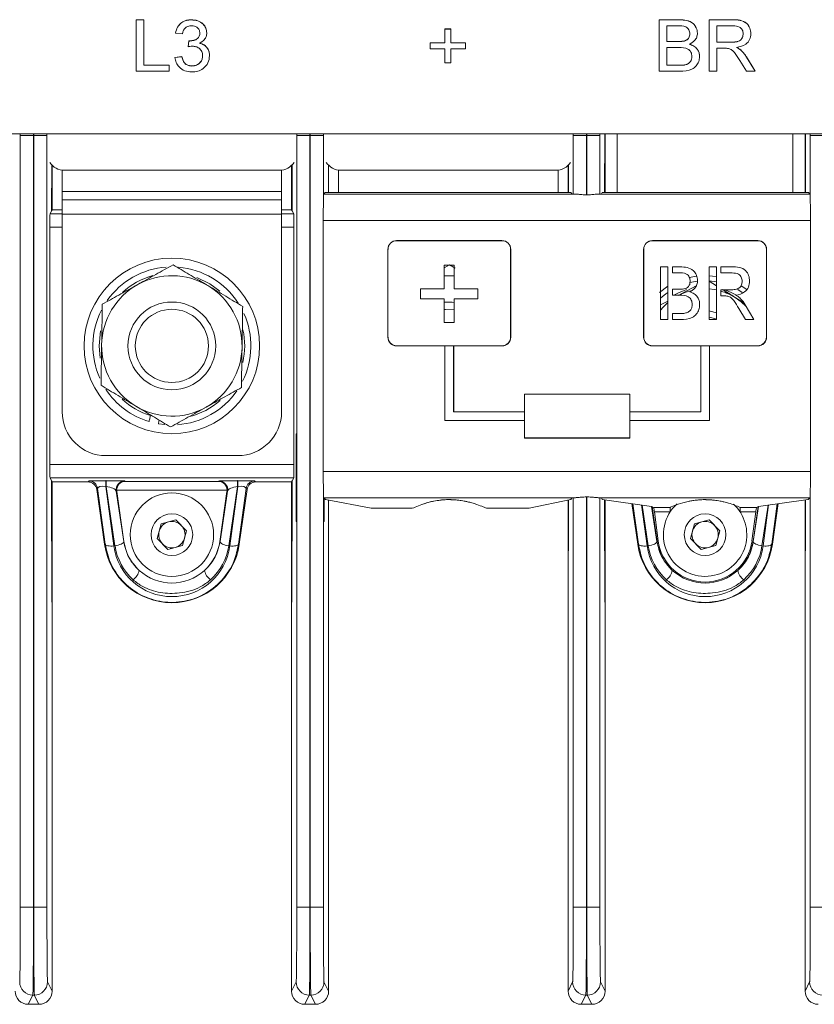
# Model space of a CAD drawing. Header units: millimetres. Extents: x 105 to 1419, y 95 to 961.
# Tile 4 of 43: x 192 to 282, y 277 to 390. Entities that reach past the tile are written whole.
import ezdxf

# ---------------------------------------------------------------- set-up
doc = ezdxf.new("R2010")
doc.units = ezdxf.units.MM
doc.header["$LTSCALE"] = 5

msp = doc.modelspace()

# ---------------------------------------------------------------- linework, layer by layer
at = {"color": 7, "linetype": 'Continuous', "lineweight": 15}
for p, q in [((205.17, 389.55), (206.04, 389.55)), ((205.17, 389.53), (205.17, 389.55)), ((205.17, 383.67), (205.17, 389.53)), ((205.17, 389.53), (206.04, 389.53)), ((206.04, 389.53), (206.04, 389.55)), ((206.04, 389.53), (206.04, 384.35)), ((211.47, 389.53), (211.47, 389.55)), ((264.78, 389.55), (267.09, 389.55)), ((264.78, 389.53), (264.78, 389.55)), ((264.78, 389.53), (267.09, 389.53)), ((264.78, 383.67), (264.78, 389.53)), ((267.09, 389.53), (267.09, 389.55)), ((270.47, 389.55), (273.15, 389.55)), ((270.47, 389.53), (270.47, 389.55)), ((270.47, 383.67), (270.47, 389.53)), ((270.47, 389.53), (273.15, 389.53)), ((273.15, 389.53), (273.15, 389.55)), ((240.34, 388.5), (241.05, 388.5)), ((240.34, 388.48), (240.34, 388.5)), ((240.34, 388.48), (241.05, 388.48)), ((240.34, 386.9), (240.34, 388.48)), ((241.05, 388.48), (241.05, 388.5)), ((241.05, 388.48), (241.05, 386.9)), ((266.83, 388.86), (265.65, 388.86)), ((265.65, 388.86), (265.65, 387.05)), ((273.18, 388.86), (271.34, 388.86)), ((271.34, 388.86), (271.34, 386.98)), ((209.67, 388.03), (209.67, 388.05)), ((210.46, 387.95), (209.67, 388.03)), ((211.09, 386.47), (211.17, 387.14)), ((211.09, 386.45), (211.17, 387.13)), ((211.17, 387.13), (211.17, 387.14)), ((211.28, 387.12), (211.28, 387.14)), ((213.23, 388.04), (213.23, 388.06)), ((265.65, 387.07), (266.92, 387.07)), ((265.65, 387.05), (266.92, 387.05)), ((266.92, 387.05), (266.92, 387.07)), ((267.66, 387.12), (267.66, 387.14)), ((269.13, 388.01), (269.13, 388.03)), ((271.34, 386.99), (272.99, 386.99)), ((271.34, 386.98), (272.99, 386.98)), ((272.99, 386.98), (272.99, 386.99)), ((275.21, 387.95), (275.21, 387.97)), ((211.09, 386.45), (211.09, 386.47)), ((238.68, 386.92), (240.34, 386.92)), ((238.68, 386.9), (238.68, 386.92)), ((238.68, 386.23), (238.68, 386.9)), ((238.68, 386.9), (240.34, 386.9)), ((240.34, 386.23), (238.68, 386.23)), ((240.34, 384.65), (240.34, 386.23)), ((241.05, 386.92), (242.71, 386.92)), ((241.05, 386.9), (242.71, 386.9)), ((242.71, 386.23), (241.05, 386.23)), ((241.05, 386.23), (241.05, 384.65)), ((242.71, 386.9), (242.71, 386.92)), ((242.71, 386.9), (242.71, 386.23)), ((267.01, 386.38), (265.65, 386.38)), ((265.65, 386.38), (265.65, 384.35)), ((272.23, 386.3), (271.34, 386.3)), ((271.34, 386.3), (271.34, 383.67)), ((274.06, 386.09), (274.06, 386.1)), ((209.59, 385.26), (210.38, 385.34)), ((209.59, 385.25), (210.38, 385.32)), ((209.59, 385.25), (209.59, 385.26)), ((210.38, 385.32), (210.38, 385.34)), ((213.54, 385.43), (213.54, 385.45)), ((269.37, 385.35), (269.37, 385.37)), ((274.72, 383.67), (273.95, 384.91)), ((274.71, 385.3), (275.72, 383.69)), ((274.71, 385.29), (274.71, 385.3)), ((274.71, 385.29), (275.72, 383.67)), ((208.96, 383.67), (205.17, 383.67)), ((206.04, 384.36), (208.96, 384.36)), ((206.04, 384.35), (208.96, 384.35)), ((208.96, 384.35), (208.96, 384.36)), ((208.96, 384.35), (208.96, 383.67)), ((211.54, 384.27), (211.54, 384.29)), ((241.05, 384.65), (240.34, 384.65)), ((267.1, 383.67), (264.78, 383.67)), ((265.65, 384.36), (267.11, 384.36)), ((265.65, 384.35), (267.11, 384.35)), ((267.11, 384.35), (267.11, 384.36)), ((267.64, 384.38), (267.64, 384.39)), ((271.34, 383.67), (270.47, 383.67)), ((275.72, 383.67), (274.72, 383.67)), ((275.72, 383.67), (275.72, 383.69)), ((415, 376.55), (125, 376.55)), ((191.98, 288.44), (191.98, 376.34)), ((193.48, 376.34), (191.98, 376.34)), ((193.48, 376.34), (193.48, 288.44)), ((193.51, 376.34), (193.48, 376.34)), ((195.01, 376.34), (193.51, 376.34)), ((193.51, 288.44), (193.51, 376.34)), ((195.01, 376.34), (195.01, 288.44)), ((224.98, 376.34), (223.48, 376.34)), ((223.48, 288.44), (223.48, 376.34)), ((225.01, 376.34), (224.98, 376.34)), ((224.98, 376.34), (224.98, 288.44)), ((225.01, 288.44), (225.01, 376.34)), ((226.51, 376.34), (225.01, 376.34)), ((256.48, 376.34), (254.98, 376.34)), ((256.51, 376.34), (256.48, 376.34)), ((258.01, 376.34), (256.51, 376.34)), ((258.61, 369.85), (258.61, 376.55)), ((260, 369.85), (260, 376.55)), ((280, 376.55), (280, 369.85)), ((281.39, 369.85), (281.39, 376.55)), ((283.48, 376.34), (281.98, 376.34)), ((195.61, 367.9), (195.61, 372.96)), ((196.75, 369.96), (196.75, 372.41)), ((197, 372.4), (221.5, 372.4)), ((221.75, 372.41), (221.75, 369.96)), ((222.89, 367.9), (222.89, 372.96)), ((227.11, 369.85), (227.11, 372.96)), ((228.25, 372.41), (228.25, 369.85)), ((228.5, 372.4), (253, 372.4)), ((253.25, 369.85), (253.25, 372.41)), ((254.39, 369.85), (254.39, 372.96)), ((196.75, 369.96), (221.75, 369.96)), ((196.75, 369.96), (196.75, 369.03)), ((196.75, 369.03), (221.75, 369.03)), ((196.75, 367.39), (196.75, 369.03)), ((221.75, 369.96), (221.75, 369.03)), ((221.75, 369.03), (221.75, 367.39)), ((226.55, 369.68), (226.72, 369.85)), ((226.55, 369.68), (255.16, 369.68)), ((226.72, 369.85), (226.72, 369.85)), ((254.72, 369.85), (226.72, 369.85)), ((254.8, 369.7), (254.72, 369.85)), ((257.83, 369.68), (281.95, 369.68)), ((258.27, 369.85), (258.2, 369.7)), ((281.78, 369.85), (258.27, 369.85)), ((281.78, 369.85), (281.78, 369.85)), ((281.95, 369.68), (281.78, 369.85)), ((195.61, 367.9), (195.54, 367.76)), ((196.75, 367.9), (195.61, 367.9)), ((222.89, 367.9), (221.75, 367.9)), ((222.89, 367.9), (222.96, 367.76)), ((195.54, 367.76), (195.37, 367.42)), ((196.75, 367.39), (221.75, 367.39)), ((196.75, 344.89), (196.75, 367.39)), ((221.75, 367.39), (221.75, 344.89)), ((222.96, 367.76), (223.13, 367.42)), ((195.36, 365.92), (195.36, 338.87)), ((223.14, 365.92), (223.14, 338.87)), ((226.5, 338.1), (226.5, 366.69)), ((282, 366.69), (226.5, 366.69)), ((282, 338.1), (282, 366.69)), ((233.87, 363.39), (233.86, 363.39)), ((233.86, 363.39), (233.86, 353.39)), ((233.87, 363.39), (233.87, 353.39)), ((234.86, 364.37), (234.86, 364.39)), ((246.86, 364.39), (234.86, 364.39)), ((246.86, 364.37), (234.86, 364.37)), ((246.86, 364.37), (246.86, 364.39)), ((247.84, 353.39), (247.84, 363.39)), ((247.84, 363.39), (247.86, 363.39)), ((247.86, 353.39), (247.86, 363.39)), ((263.02, 363.39), (263, 363.39)), ((263, 363.39), (263, 353.39)), ((263.02, 363.39), (263.02, 353.39)), ((264, 364.37), (264, 364.39)), ((276, 364.39), (264, 364.39)), ((276, 364.37), (264, 364.37)), ((276, 364.37), (276, 364.39)), ((276.98, 353.39), (276.98, 363.39)), ((276.98, 363.39), (277, 363.39)), ((277, 353.39), (277, 363.39)), ((240.89, 361.63), (240.28, 361.29)), ((240.28, 358.91), (240.28, 361.6)), ((240.28, 361.6), (241.43, 361.6)), ((241.51, 361.26), (240.89, 361.63)), ((241.43, 361.6), (241.43, 358.91)), ((264.92, 361.39), (265.77, 361.39)), ((264.92, 355.39), (264.92, 361.39)), ((265.77, 361.39), (265.77, 355.39)), ((266.27, 361.39), (267.17, 361.39)), ((266.27, 360.7), (266.27, 361.39)), ((270.46, 361.39), (271.31, 361.39)), ((270.46, 355.39), (270.46, 361.39)), ((271.31, 361.39), (271.31, 355.39)), ((271.81, 361.39), (273.06, 361.39)), ((271.81, 360.7), (271.81, 361.39)), ((266.91, 360.7), (266.27, 360.7)), ((268.97, 360.33), (268.21, 360.19)), ((273.09, 360.7), (271.81, 360.7)), ((237.59, 358.91), (240.28, 358.91)), ((237.59, 357.75), (237.59, 358.91)), ((241.43, 358.91), (244.12, 358.91)), ((244.12, 358.91), (244.12, 357.75)), ((265.77, 359.18), (264.82, 358.49)), ((268.97, 359.22), (266.93, 358.12)), ((271.31, 359.23), (270.46, 359.76)), ((271.31, 359.7), (270.47, 359.8)), ((266.27, 358.85), (267, 358.85)), ((266.27, 358.16), (266.27, 358.85)), ((267.09, 358.16), (266.27, 358.16)), ((271.81, 358.78), (272.91, 358.78)), ((271.81, 358.08), (271.81, 358.78)), ((272.17, 358.08), (271.81, 358.08)), ((274.42, 357.3), (273.43, 357.91)), ((274.23, 358.49), (273.72, 358.82)), ((240.28, 357.75), (237.59, 357.75)), ((240.28, 355.06), (240.28, 357.75)), ((244.12, 357.75), (241.43, 357.75)), ((241.43, 357.75), (241.43, 355.06)), ((265.77, 357.5), (264.92, 357.05)), ((274.6, 355.39), (273.85, 356.66)), ((274.58, 357.05), (275.57, 355.39)), ((266.27, 356.08), (267.19, 356.08)), ((266.27, 355.39), (266.27, 356.08)), ((241.43, 355.06), (240.28, 355.06)), ((265.77, 355.39), (264.92, 355.39)), ((267.17, 355.39), (266.27, 355.39)), ((271.31, 355.39), (270.46, 355.39)), ((275.57, 355.39), (274.6, 355.39)), ((233.87, 353.39), (233.86, 353.39)), ((247.84, 353.39), (247.86, 353.39)), ((263.02, 353.39), (263, 353.39)), ((276.98, 353.39), (277, 353.39)), ((234.86, 352.41), (246.86, 352.41)), ((234.86, 352.41), (234.86, 352.39)), ((234.86, 352.39), (240.36, 352.39)), ((240.36, 352.39), (241.36, 352.39)), ((240.36, 352.39), (240.36, 343.89)), ((240.36, 352.39), (240.36, 343.9)), ((241.35, 344.89), (241.35, 352.39)), ((241.36, 352.39), (246.86, 352.39)), ((241.36, 344.89), (241.36, 352.39)), ((246.86, 352.41), (246.86, 352.39)), ((264, 352.41), (276, 352.41)), ((264, 352.41), (264, 352.39)), ((264, 352.39), (269.5, 352.39)), ((270.5, 352.39), (269.5, 352.39)), ((269.5, 352.39), (269.5, 352.39)), ((269.5, 352.39), (269.5, 344.89)), ((269.5, 352.39), (269.5, 344.89)), ((270.49, 352.39), (269.5, 352.39)), ((270.49, 343.9), (270.49, 352.39)), ((270.49, 352.39), (270.5, 352.39)), ((270.5, 352.39), (276, 352.39)), ((270.5, 343.89), (270.5, 352.39)), ((276, 352.41), (276, 352.39)), ((261.42, 346.89), (249.43, 346.89)), ((249.43, 346.89), (249.43, 341.9)), ((249.43, 346.89), (249.43, 346.89)), ((261.43, 346.89), (249.43, 346.89)), ((249.43, 346.89), (249.43, 344.89)), ((261.42, 341.9), (261.42, 346.89)), ((261.42, 346.89), (261.43, 346.89)), ((261.43, 344.89), (261.43, 346.89)), ((241.35, 344.89), (241.36, 344.89)), ((249.42, 344.89), (241.35, 344.89)), ((249.43, 344.89), (241.36, 344.89)), ((249.42, 343.9), (249.42, 344.89)), ((249.43, 344.89), (249.42, 344.89)), ((261.43, 344.89), (261.43, 343.9)), ((261.43, 344.89), (261.43, 344.89)), ((269.5, 344.89), (261.43, 344.89)), ((269.5, 344.89), (261.43, 344.89)), ((269.5, 344.89), (269.5, 344.89)), ((207.72, 343.52), (208.46, 343.43)), ((240.36, 343.9), (240.36, 343.89)), ((240.36, 343.9), (249.42, 343.9)), ((240.36, 343.89), (249.43, 343.89)), ((249.42, 343.9), (249.43, 343.89)), ((249.43, 343.89), (249.43, 341.89)), ((261.43, 343.89), (261.43, 343.9)), ((261.43, 343.9), (270.49, 343.9)), ((261.43, 341.89), (261.43, 343.89)), ((261.43, 343.89), (270.5, 343.89)), ((270.49, 343.9), (270.5, 343.89)), ((223.4, 342.39), (223.4, 332.39)), ((223.45, 342.39), (223.4, 342.39)), ((223.45, 332.39), (223.45, 342.39)), ((249.43, 341.9), (261.42, 341.9)), ((249.43, 341.9), (249.43, 341.89)), ((249.43, 341.89), (261.43, 341.89)), ((261.42, 341.9), (261.43, 341.89)), ((216.75, 339.89), (201.75, 339.89)), ((195.36, 338.87), (223.14, 338.87)), ((226.5, 338.1), (282, 338.1)), ((195.37, 337.37), (195.54, 337.03)), ((223.13, 337.37), (195.37, 337.37)), ((195.58, 323.19), (195.54, 337.03)), ((195.54, 337.03), (195.61, 336.89)), ((195.61, 278.89), (195.61, 336.89)), ((199.7, 336.89), (195.61, 336.89)), ((199.7, 336.89), (199.8, 337)), ((201.72, 337.04), (201.76, 337.04)), ((201.72, 337.04), (201.72, 336.38)), ((201.76, 337.04), (201.76, 336.38)), ((203.89, 337), (203.94, 336.96)), ((203.94, 336.96), (214.56, 336.96)), ((214.56, 336.96), (214.61, 337)), ((216.73, 337.04), (216.78, 337.04)), ((216.73, 336.38), (216.73, 337.04)), ((216.78, 336.38), (216.78, 337.04)), ((218.7, 337), (218.8, 336.89)), ((222.89, 336.89), (218.8, 336.89)), ((222.96, 337.03), (222.89, 336.89)), ((222.89, 278.89), (222.89, 336.89)), ((222.91, 323.19), (222.96, 337.03)), ((223.13, 337.37), (222.96, 337.03)), ((200.79, 336.14), (200.69, 336.03)), ((201.58, 329.79), (200.69, 336.03)), ((201.65, 329.81), (200.79, 336.14)), ((201.76, 336.38), (201.72, 336.38)), ((201.72, 336.38), (202.64, 329.61)), ((202.77, 329.62), (201.76, 336.38)), ((202.9, 335.86), (203.76, 330.1)), ((202.97, 335.8), (202.9, 335.86)), ((215.54, 335.96), (202.96, 335.96)), ((202.97, 335.8), (203.78, 330.11)), ((214.72, 330.11), (215.53, 335.8)), ((214.74, 330.1), (215.6, 335.86)), ((215.6, 335.86), (215.53, 335.8)), ((216.73, 336.38), (215.73, 329.62)), ((215.85, 329.61), (216.78, 336.38)), ((216.78, 336.38), (216.73, 336.38)), ((217.71, 336.14), (216.84, 329.81)), ((217.81, 336.03), (216.92, 329.79)), ((217.81, 336.03), (217.71, 336.14)), ((255.16, 335.1), (226.55, 335.1)), ((226.75, 334.9), (226.55, 335.1)), ((226.55, 332.39), (226.55, 335.1)), ((226.59, 335.06), (226.59, 332.39)), ((231.97, 333.89), (226.75, 334.9)), ((227.11, 278.89), (227.11, 334.83)), ((254.7, 334.9), (249.97, 333.89)), ((254.39, 278.89), (254.39, 334.83)), ((254.7, 334.9), (254.8, 335.08)), ((281.95, 335.1), (257.83, 335.1)), ((258.2, 335.08), (258.29, 334.9)), ((263.9, 334.11), (258.29, 334.9)), ((258.61, 278.89), (258.61, 334.85)), ((262.33, 329.79), (261.67, 334.43)), ((262.4, 329.81), (261.78, 334.41)), ((281.75, 334.9), (276.1, 334.11)), ((278.22, 334.41), (277.59, 329.81)), ((278.33, 334.42), (277.67, 329.79)), ((281.39, 278.89), (281.39, 334.85)), ((281.75, 334.9), (281.95, 335.1)), ((231.97, 333.89), (236.63, 333.89)), ((245.08, 333.89), (249.97, 333.89)), ((264.14, 333.99), (263.9, 334.11)), ((263.91, 334.11), (264.51, 330.1)), ((263.96, 334.08), (264.53, 330.11)), ((264.14, 333.99), (266.01, 333.99)), ((266.01, 333.49), (264.22, 333.49)), ((264.22, 333.49), (264.66, 330.18)), ((266.01, 333.99), (266.01, 333.49)), ((273.99, 333.99), (275.85, 333.99)), ((273.99, 333.99), (273.99, 333.49)), ((275.78, 333.49), (273.99, 333.49)), ((275.34, 330.18), (275.78, 333.49)), ((275.47, 330.11), (276.03, 334.08)), ((275.49, 330.1), (276.09, 334.11)), ((276.1, 334.11), (275.85, 333.99)), ((207.57, 330.44), (208.03, 332.11)), ((208.03, 332.11), (209.7, 332.56)), ((209.7, 332.56), (210.92, 331.33)), ((223.4, 332.39), (223.45, 332.39)), ((226.59, 332.39), (226.55, 332.39)), ((268.32, 330.44), (268.78, 332.11)), ((268.78, 332.11), (270.45, 332.56)), ((270.45, 332.56), (271.67, 331.33)), ((210.92, 331.33), (210.47, 329.66)), ((271.67, 331.33), (271.22, 329.66)), ((201.65, 329.81), (201.58, 329.79)), ((203.78, 330.11), (203.76, 330.1)), ((208.8, 329.21), (207.57, 330.44)), ((214.72, 330.11), (214.74, 330.1)), ((216.84, 329.81), (216.92, 329.79)), ((262.4, 329.81), (262.33, 329.79)), ((264.53, 330.11), (264.51, 330.1)), ((269.55, 329.21), (268.32, 330.44)), ((275.47, 330.11), (275.49, 330.1)), ((277.59, 329.81), (277.67, 329.79)), ((210.47, 329.66), (208.8, 329.21)), ((271.22, 329.66), (269.55, 329.21)), ((193.48, 288.44), (191.98, 288.44)), ((193.48, 288.44), (193.51, 288.44)), ((195.01, 288.44), (193.51, 288.44)), ((224.98, 288.44), (223.48, 288.44)), ((224.98, 288.44), (225.01, 288.44)), ((226.51, 288.44), (225.01, 288.44)), ((256.48, 288.44), (254.98, 288.44)), ((256.48, 288.44), (256.51, 288.44)), ((258.01, 288.44), (256.51, 288.44)), ((283.48, 288.44), (281.98, 288.44)), ((195.08, 279.94), (195.61, 278.89)), ((222.89, 278.89), (223.41, 279.94)), ((226.58, 279.94), (227.11, 278.89)), ((254.39, 278.89), (254.91, 279.94)), ((258.08, 279.94), (258.61, 278.89)), ((281.39, 278.89), (281.91, 279.94)), ((193.41, 278.44), (192.89, 277.39)), ((193.58, 278.44), (193.41, 278.44)), ((194.11, 277.39), (193.58, 278.44)), ((224.91, 278.44), (224.39, 277.39)), ((225.08, 278.44), (224.91, 278.44)), ((225.61, 277.39), (225.08, 278.44)), ((256.41, 278.44), (255.89, 277.39)), ((256.58, 278.44), (256.41, 278.44)), ((257.11, 277.39), (256.58, 278.44)), ((194.11, 277.39), (192.89, 277.39)), ((225.61, 277.39), (224.39, 277.39)), ((257.11, 277.39), (255.89, 277.39))]:
    msp.add_line(p, q, dxfattribs=at)
at = {"color": 106, "linetype": 'Continuous', "lineweight": 15}
for p, q in [((226.51, 376.34), (226.51, 368.66)), ((254.98, 369.69), (254.98, 376.34)), ((256.48, 376.34), (256.48, 369.61)), ((256.51, 369.61), (256.51, 376.34)), ((258.01, 376.34), (258.01, 369.69)), ((258.57, 376.55), (258.55, 369.85)), ((281.45, 369.85), (281.43, 376.55)), ((281.98, 368.66), (281.98, 376.34)), ((195.56, 373.01), (195.54, 367.76)), ((222.94, 373.01), (222.96, 367.76)), ((254.44, 373.01), (254.45, 369.85)), ((195.37, 367.42), (196.75, 367.42)), ((221.75, 367.42), (223.13, 367.42)), ((196.75, 365.92), (195.36, 365.92)), ((223.14, 365.92), (221.75, 365.92)), ((226.51, 336.12), (226.51, 288.44)), ((281.98, 288.44), (281.98, 336.12)), ((254.41, 323.19), (254.45, 334.84)), ((254.98, 288.44), (254.98, 335.09)), ((256.48, 335.18), (256.48, 288.44)), ((256.51, 288.44), (256.51, 335.18)), ((258.01, 335.09), (258.01, 288.44)), ((258.58, 323.19), (258.55, 334.86)), ((262.76, 334.27), (263.39, 329.61)), ((263.52, 329.62), (262.83, 334.26)), ((277.17, 334.26), (276.48, 329.62)), ((276.6, 329.61), (277.24, 334.27)), ((281.45, 334.86), (281.41, 323.19))]:
    msp.add_line(p, q, dxfattribs=at)
at = {"color": 106, "linetype": 'Continuous', "lineweight": 15, "flags": 128}
for points in [[(214.73, 358.62), (213.59, 359.47), (212.1, 360.19)], [(267.87, 358.83), (266.89, 358.41), (266.45, 358.16)], [(273.51, 358.19), (273.05, 358.44), (272.28, 358.77)], [(201.13, 354.11), (200.95, 352.39), (201.07, 350.99)]]:
    msp.add_lwpolyline(points, dxfattribs=at)
at = {"color": 7, "linetype": 'Continuous', "lineweight": 15, "flags": 128}
for points in [[(240.28, 360.38), (240.87, 360.39), (241.43, 360.36)], [(271.31, 360.28), (270.86, 360.35), (270.46, 360.38)], [(269.1, 359.76), (268.47, 359.66), (268.24, 359.61)], [(274.76, 358.82), (274.12, 359.25), (274.08, 359.27)], [(265.76, 358.49), (265.52, 358.32), (264.92, 357.81)], [(266.93, 358.12), (267.71, 358.47), (268.48, 358.71)], [(270.46, 358.88), (271.05, 358.81), (271.31, 358.76)], [(273.43, 357.91), (274.12, 357.42), (274.65, 356.93)], [(240.28, 357.37), (241.17, 357.37), (241.43, 357.35)], [(240.28, 356.54), (240.44, 356.55), (241.43, 356.51)], [(270.46, 356.37), (270.59, 356.35), (271.31, 356.17)], [(270.46, 355.67), (270.64, 355.64), (271.31, 355.43)], [(202.64, 329.61), (202.46, 329.59), (202.28, 329.59), (202.11, 329.6), (201.96, 329.62), (201.84, 329.65), (201.74, 329.69), (201.68, 329.75), (201.65, 329.81)], [(202.77, 329.62), (202.96, 329.66), (203.15, 329.7), (203.33, 329.76), (203.48, 329.82), (203.6, 329.89), (203.69, 329.96), (203.74, 330.04), (203.76, 330.1)], [(214.74, 330.1), (214.75, 330.04), (214.81, 329.96), (214.9, 329.89), (215.02, 329.82), (215.17, 329.76), (215.34, 329.7), (215.53, 329.66), (215.73, 329.62)], [(215.85, 329.61), (216.04, 329.59), (216.22, 329.59), (216.39, 329.6), (216.53, 329.62), (216.66, 329.65), (216.75, 329.69), (216.82, 329.75), (216.84, 329.81)], [(263.39, 329.61), (263.21, 329.59), (263.03, 329.59), (262.86, 329.6), (262.71, 329.62), (262.59, 329.65), (262.49, 329.69), (262.43, 329.75), (262.4, 329.81)], [(263.52, 329.62), (263.71, 329.66), (263.9, 329.7), (264.08, 329.76), (264.23, 329.82), (264.35, 329.89), (264.44, 329.96), (264.49, 330.04), (264.51, 330.1)], [(275.49, 330.1), (275.5, 330.04), (275.56, 329.96), (275.65, 329.89), (275.77, 329.82), (275.92, 329.76), (276.09, 329.7), (276.28, 329.66), (276.48, 329.62)], [(276.6, 329.61), (276.79, 329.59), (276.97, 329.59), (277.14, 329.6), (277.28, 329.62), (277.41, 329.65), (277.5, 329.69), (277.57, 329.75), (277.59, 329.81)]]:
    msp.add_lwpolyline(points, dxfattribs=at)
at = {"color": 7, "linetype": 'Continuous', "lineweight": 15}
for centre, radius in [((209.25, 352.39), 10), ((209.25, 352.39), 5), ((209.25, 352.39), 4.17), ((209.25, 330.89), 4.75), ((209.25, 330.89), 2.37), ((270, 330.89), 2.37)]:
    msp.add_circle(centre, radius, dxfattribs=at)
for centre, radius, start, end in [((197, 374.4), 2, 213.3572, 270), ((221.5, 374.4), 2, 270, 326.6428), ((228.5, 374.4), 2, 213.3572, 270), ((253, 374.4), 2, 270, 326.6428), ((234.86, 363.39), 1, 90, 180), ((234.86, 363.39), 0.983, 90, 180), ((246.86, 363.39), 1, 0, 90), ((246.86, 363.39), 0.983, 0, 90), ((264, 363.39), 1, 90, 180), ((264, 363.39), 0.983, 90, 180), ((276, 363.39), 1, 0, 90), ((276, 363.39), 0.983, 0, 90), ((209.25, 352.39), 9, 94.0717, 144.9498), ((209.25, 352.39), 9, 32.8536, 85.1653), ((209.25, 352.39), 8, 59.1028, 119.1028), ((209.25, 352.39), 8, 119.1028, 179.1028), ((209.25, 352.39), 8, 359.1028, 59.1028), ((270, 352.39), 6.5, 58.1513, 73.8528), ((270, 352.39), 6.5, 130.6086, 141.3582), ((209.25, 352.39), 9, 153.1813, 204.1479), ((209.25, 352.39), 9, 333.5267, 24.0905), ((234.86, 353.39), 1, 180, 270), ((234.86, 353.39), 0.983, 180, 270), ((246.86, 353.39), 0.983, 270, 0), ((246.86, 353.39), 1, 270, 0), ((264, 353.39), 1, 180, 270), ((264, 353.39), 0.983, 180, 270), ((276, 353.39), 0.983, 270, 0), ((276, 353.39), 1, 270, 0), ((209.25, 352.39), 8, 179.1028, 239.1028), ((209.25, 352.39), 8, 299.1028, 359.1028), ((209.25, 352.39), 9, 213.0837, 253.2198), ((209.25, 352.39), 9, 273.986, 325.381), ((209.25, 352.39), 8, 239.1028, 299.1028), ((201.75, 344.89), 5, 180, 270), ((216.75, 344.89), 5, 270, 0), ((199.8, 336), 1, 8.1134, 89.9842), ((203.89, 336), 1, 90.0247, 188.0729), ((214.61, 336), 1, 351.9275, 89.9749), ((218.7, 336), 1, 90.0157, 171.8865), ((270, 330.89), 4.75, 132.2146, 344.9124), ((270, 330.89), 4.75, 344.9124, 47.0767), ((209.25, 330.89), 1.5, 104.9124, 164.9124), ((209.25, 330.89), 1.5, 44.9124, 104.9124), ((270, 330.89), 1.5, 104.9124, 164.9124), ((270, 330.89), 1.5, 44.9124, 104.9124), ((209.25, 330.89), 1.5, 164.9124, 224.9124), ((209.25, 330.89), 1.5, 344.9124, 44.9124), ((270, 330.89), 1.5, 164.9124, 224.9124), ((270, 330.89), 1.5, 344.9124, 44.9124), ((209.25, 330.89), 7.75, 188.097, 351.903), ((209.25, 330.89), 5.52, 188.097, 227.4238), ((209.25, 330.89), 1.5, 224.9124, 284.9124), ((209.25, 330.89), 1.5, 284.9124, 344.9124), ((209.25, 330.89), 5.52, 312.5762, 351.903), ((270, 330.89), 7.75, 188.097, 351.903), ((270, 330.89), 5.52, 188.097, 227.4238), ((270, 330.88), 5.39, 187.5356, 352.4644), ((270, 330.89), 1.5, 224.9124, 284.9124), ((270, 330.89), 1.5, 284.9124, 344.9124), ((270, 330.89), 5.52, 312.5762, 351.903), ((203.88, 327.09), 1.65, 305.1969, 350.4939), ((209.25, 330.89), 5.52, 227.4238, 312.5762), ((214.61, 327.09), 1.65, 189.506, 234.8033), ((264.63, 327.09), 1.65, 305.1968, 350.4941), ((270, 330.89), 5.52, 227.4238, 312.5762), ((275.36, 327.09), 1.65, 189.5059, 234.8032), ((193.41, 279.94), 1.5, 180.0142, 269.9929), ((193.58, 279.94), 1.5, 270.0066, 359.9863), ((224.91, 279.94), 1.5, 180.0141, 269.993), ((225.08, 279.94), 1.5, 270.0068, 359.9862), ((256.41, 279.94), 1.5, 180.014, 269.9931), ((256.58, 279.94), 1.5, 270.0068, 359.9861), ((283.41, 279.94), 1.5, 180.0139, 269.9932)]:
    msp.add_arc(centre, radius, start, end, dxfattribs=at)
at = {"color": 106, "linetype": 'Continuous', "lineweight": 15}
for start, end in [(105.0454, 132.7789), (346.9649, 12.8006), (226.85, 252.9239), (284.1198, 311.4385)]:
    msp.add_arc((209.25, 352.39), 8.3, start, end, dxfattribs=at)
for centre, major_axis, ratio, start_param, end_param in [((191.91, 376.34), (0, 8.5), 0.008727, 4.712389, 4.737087), ((193.41, 376.34), (0, 10), 0.007418, 4.712389, 4.733382), ((193.59, 376.34), (0, 10), 0.007418, 1.549804, 1.570796), ((195.09, 376.34), (0, 8.5), 0.008727, 1.546098, 1.570796), ((223.41, 376.34), (0, 8.5), 0.008727, 4.712389, 4.737087), ((224.91, 376.34), (0, 10), 0.007418, 4.712389, 4.733382), ((225.09, 376.34), (0, 10), 0.007418, 1.549804, 1.570796), ((226.59, 376.34), (0, 8.5), 0.008727, 1.546098, 1.570796), ((254.91, 376.34), (0, 8.5), 0.008727, 4.712389, 4.737087), ((256.41, 376.34), (0, 10), 0.007418, 4.712389, 4.733382), ((256.59, 376.34), (0, 10), 0.007418, 1.549804, 1.570796), ((258.09, 376.34), (0, 8.5), 0.008727, 1.546098, 1.570796), ((281.91, 376.34), (0, 8.5), 0.008727, 4.712389, 4.737087)]:
    msp.add_ellipse(centre, major_axis=major_axis, ratio=ratio, start_param=start_param, end_param=end_param, dxfattribs=at)
at = {"color": 7, "linetype": 'Continuous', "lineweight": 15}
for centre, major_axis, ratio, start_param, end_param in [((226.55, 366.69), (0, 3), 0.017455, 0.017453, 1.570796), ((256.5, 369.7), (1.7, 0), 0.017455, 3.150319, 3.809606), ((256.5, 369.7), (1.7, 0), 0.017455, 5.615172, 6.274459), ((281.95, 366.69), (0, 3), 0.017455, 4.712389, 6.265732), ((195.37, 365.92), (0, 1.5), 0.008727, 0.017453, 1.570796), ((223.13, 365.92), (0, 1.5), 0.008727, 4.712389, 6.265732), ((195.37, 338.87), (0, 1.5), 0.008727, 1.570796, 3.124139), ((223.13, 338.87), (0, 1.5), 0.008727, 3.159046, 4.712389), ((226.55, 338.1), (0, 3), 0.017455, 1.570796, 3.124139), ((281.95, 338.1), (0, 3), 0.017455, 3.159046, 4.712389), ((199.7, 335.89), (0.656, 0.755), 0.999733, 5.568579, 6.997792), ((201.82, 337), (2.02, 0), 0.018484, 1.619103, 3.125583), ((201.87, 337), (2.02, 0), 0.018446, 0.021295, 1.623541), ((203.94, 335.96), (0.351, 0.94), 0.973723, 0.366184, 1.919527), ((214.56, 335.96), (-0.351, 0.94), 0.973723, 4.363659, 5.917002), ((216.63, 337), (2.02, 0), 0.018446, 1.518051, 3.120298), ((216.68, 337), (2.02, 0), 0.018484, 0.01601, 1.522489), ((218.8, 335.89), (0.656, -0.755), 0.999733, 2.426986, 3.856199), ((201.82, 336), (1.03, -0.18), 0.345101, 1.724565, 3.231045), ((201.87, 336), (1.03, -0.19), 0.339477, 0.134356, 1.736602), ((203.96, 335.94), (0.756, -0.656), 0.999646, 3.839053, 3.997475), ((214.54, 335.94), (-0.756, -0.656), 0.999646, 2.28571, 2.444132), ((216.63, 336), (1.03, 0.19), 0.339477, 1.40499, 3.007237), ((216.68, 336), (1.03, 0.18), 0.345101, 6.193733, 7.700213), ((256.5, 335.08), (1.7, 0), 0.017455, 2.473579, 3.132866), ((256.5, 335.08), (1.7, 0), 0.017455, 0.008727, 0.668014), ((264.14, 333.49), (0, 0.5), 0.034915, 5.749399, 6.265711), ((264.2, 333.49), (-0.066, 0.5), 0.034618, 4.707804, 5.744836), ((275.79, 333.49), (0.066, 0.5), 0.034618, 0.53835, 1.575381), ((275.85, 333.49), (0, 0.5), 0.034915, 0.017475, 0.533786), ((209.25, 330.5), (0, 6.67), 0.99998, 1.705869, 4.577317), ((209.25, 330.59), (0, 6.55), 0.99998, 1.718357, 2.402756), ((209.25, 330.59), (0, 6.55), 0.99998, 3.880429, 4.564828), ((270, 330.5), (0, 6.67), 0.99998, 1.705869, 4.577317), ((270, 330.59), (0, 6.55), 0.99998, 1.718357, 2.402756), ((270, 330.59), (0, 6.55), 0.99998, 3.880429, 4.564828), ((191.91, 288.44), (0, 8.5), 0.008727, 3.159046, 4.712389), ((193.41, 288.44), (0, 10), 0.007418, 3.159046, 4.712389), ((193.59, 288.44), (0, 10), 0.007418, 1.570796, 3.124139), ((195.09, 288.44), (0, 8.5), 0.008727, 1.570796, 3.124139), ((223.41, 288.44), (0, 8.5), 0.008727, 3.159046, 4.712389), ((224.91, 288.44), (0, 10), 0.007418, 3.159046, 4.712389), ((225.09, 288.44), (0, 10), 0.007418, 1.570796, 3.124139), ((226.59, 288.44), (0, 8.5), 0.008727, 1.570796, 3.124139), ((254.91, 288.44), (0, 8.5), 0.008727, 3.159046, 4.712389), ((256.41, 288.44), (0, 10), 0.007418, 3.159046, 4.712389), ((256.59, 288.44), (0, 10), 0.007418, 1.570796, 3.124139), ((258.09, 288.44), (0, 8.5), 0.008727, 1.570796, 3.124139), ((281.91, 288.44), (0, 8.5), 0.008727, 3.159046, 4.712389), ((192.89, 278.89), (0.67, 1.34), 0.99981, 2.03449, 3.605134), ((194.11, 278.89), (-0.67, 1.34), 0.99981, 2.678052, 4.248696), ((224.39, 278.89), (0.67, 1.34), 0.99981, 2.03449, 3.605134), ((225.61, 278.89), (-0.67, 1.34), 0.99981, 2.678052, 4.248696), ((255.89, 278.89), (0.67, 1.34), 0.99981, 2.03449, 3.605134), ((257.11, 278.89), (-0.67, 1.34), 0.99981, 2.678052, 4.248696), ((282.89, 278.89), (-0.67, -1.34), 0.99981, 5.176082, 6.746726)]:
    msp.add_ellipse(centre, major_axis=major_axis, ratio=ratio, start_param=start_param, end_param=end_param, dxfattribs=at)
for points, knots in [([(209.67, 388.05), (209.73, 388.27), (209.85, 388.73), (210.32, 389.24), (210.89, 389.51), (211.28, 389.54), (211.47, 389.55)], [0, 0, 0, 0, 0.280252, 0.559522, 0.779592, 1, 1, 1, 1]), ([(209.67, 388.03), (209.73, 388.26), (209.85, 388.71), (210.32, 389.22), (210.89, 389.5), (211.28, 389.52), (211.47, 389.53)], [0, 0, 0, 0, 0.280252, 0.559522, 0.779592, 1, 1, 1, 1]), ([(211.47, 389.55), (211.72, 389.53), (212.21, 389.48), (212.8, 389.12), (213.16, 388.61), (213.21, 388.24), (213.23, 388.06)], [0, 0, 0, 0, 0.280183, 0.559852, 0.779998, 1, 1, 1, 1]), ([(211.47, 389.53), (211.72, 389.51), (212.21, 389.46), (212.8, 389.1), (213.16, 388.59), (213.21, 388.23), (213.23, 388.04)], [0, 0, 0, 0, 0.280184, 0.559853, 0.78, 1, 1, 1, 1]), ([(267.09, 389.55), (267.36, 389.54), (267.91, 389.52), (268.62, 389.2), (269.04, 388.64), (269.1, 388.23), (269.13, 388.03)], [0, 0, 0, 0, 0.281116, 0.560026, 0.780111, 1, 1, 1, 1]), ([(267.09, 389.53), (267.36, 389.52), (267.91, 389.51), (268.62, 389.19), (269.04, 388.62), (269.1, 388.22), (269.13, 388.01)], [0, 0, 0, 0, 0.281116, 0.560026, 0.780111, 1, 1, 1, 1]), ([(273.15, 389.55), (273.43, 389.55), (273.99, 389.54), (274.75, 389.22), (275.15, 388.6), (275.19, 388.18), (275.21, 387.97)], [0, 0, 0, 0, 0.281672, 0.559203, 0.779413, 1, 1, 1, 1]), ([(273.15, 389.53), (273.43, 389.53), (273.99, 389.52), (274.75, 389.2), (275.15, 388.59), (275.19, 388.16), (275.21, 387.95)], [0, 0, 0, 0, 0.2816715, 0.5592042, 0.779413, 1, 1, 1, 1]), ([(211.5, 388.86), (211.35, 388.84), (211.06, 388.82), (210.72, 388.58), (210.53, 388.27), (210.49, 388.06), (210.46, 387.95)], [0, 0, 0, 0, 0.28, 0.559129, 0.779318, 1, 1, 1, 1]), ([(212.44, 388.02), (212.42, 388.15), (212.39, 388.4), (212.13, 388.68), (211.82, 388.84), (211.61, 388.85), (211.5, 388.86)], [0, 0, 0, 0, 0.279458, 0.55895, 0.779255, 1, 1, 1, 1]), ([(268.26, 387.94), (268.24, 388.1), (268.21, 388.34), (268.02, 388.61), (267.61, 388.88), (267.17, 388.87), (266.83, 388.86)], [0, 0, 0, 0, 0.249511, 0.375015, 0.500244, 1, 1, 1, 1]), ([(274.34, 387.93), (274.33, 388.09), (274.29, 388.39), (273.86, 388.82), (273.44, 388.84), (273.18, 388.86)], [0, 0, 0, 0, 0.280407, 0.559981, 1, 1, 1, 1]), ([(211.17, 387.14), (211.19, 387.14), (211.23, 387.14), (211.27, 387.14), (211.28, 387.14)], [0, 0, 0, 0, 0.5600099, 1, 1, 1, 1]), ([(211.17, 387.13), (211.19, 387.13), (211.23, 387.12), (211.27, 387.12), (211.28, 387.12)], [0, 0, 0, 0, 0.560001, 1, 1, 1, 1]), ([(211.28, 387.14), (211.44, 387.15), (211.75, 387.18), (212.15, 387.36), (212.41, 387.68), (212.43, 387.92), (212.44, 388.03)], [0, 0, 0, 0, 0.280681, 0.560951, 0.78006, 1, 1, 1, 1]), ([(211.28, 387.12), (211.44, 387.13), (211.75, 387.16), (212.15, 387.35), (212.41, 387.66), (212.43, 387.9), (212.44, 388.02)], [0, 0, 0, 0, 0.280682, 0.560951, 0.78006, 1, 1, 1, 1]), ([(213.23, 388.04), (213.21, 387.9), (213.19, 387.62), (212.92, 387.18), (212.59, 386.99), (212.39, 386.88)], [0, 0, 0, 0, 0.2805, 0.561002, 1, 1, 1, 1]), ([(266.92, 387.07), (267.06, 387.07), (267.31, 387.07), (267.56, 387.12), (267.66, 387.14)], [0, 0, 0, 0, 0.560394, 1, 1, 1, 1]), ([(266.92, 387.05), (267.06, 387.05), (267.31, 387.05), (267.56, 387.1), (267.66, 387.12)], [0, 0, 0, 0, 0.560394, 1, 1, 1, 1]), ([(267.66, 387.14), (267.76, 387.18), (267.96, 387.25), (268.21, 387.54), (268.24, 387.8), (268.26, 387.96)], [0, 0, 0, 0, 0.28087, 0.561061, 1, 1, 1, 1]), ([(267.66, 387.12), (267.76, 387.16), (267.96, 387.24), (268.21, 387.52), (268.24, 387.78), (268.26, 387.94)], [0, 0, 0, 0, 0.28087, 0.561061, 1, 1, 1, 1]), ([(269.13, 388.01), (269.11, 387.86), (269.08, 387.56), (268.78, 387.08), (268.42, 386.87), (268.2, 386.75)], [0, 0, 0, 0, 0.280339, 0.560801, 1, 1, 1, 1]), ([(272.99, 386.99), (273.17, 387), (273.53, 387), (274.02, 387.17), (274.3, 387.55), (274.33, 387.82), (274.34, 387.95)], [0, 0, 0, 0, 0.281562, 0.560237, 0.779867, 1, 1, 1, 1]), ([(272.99, 386.98), (273.17, 386.98), (273.53, 386.99), (274.02, 387.15), (274.3, 387.53), (274.33, 387.8), (274.34, 387.93)], [0, 0, 0, 0, 0.281562, 0.560239, 0.779869, 1, 1, 1, 1]), ([(275.21, 387.95), (275.19, 387.72), (275.14, 387.27), (274.57, 386.59), (273.95, 386.46), (273.58, 386.38)], [0, 0, 0, 0, 0.28052, 0.560503, 1, 1, 1, 1]), ([(211.6, 386.53), (211.5, 386.52), (211.33, 386.51), (211.16, 386.47), (211.09, 386.45)], [0, 0, 0, 0, 0.559771, 1, 1, 1, 1]), ([(212.75, 385.44), (212.74, 385.6), (212.7, 385.93), (212.39, 386.3), (212, 386.5), (211.73, 386.52), (211.6, 386.53)], [0, 0, 0, 0, 0.279748, 0.55917, 0.779444, 1, 1, 1, 1]), ([(212.39, 386.9), (212.57, 386.84), (212.94, 386.72), (213.32, 386.33), (213.52, 385.89), (213.54, 385.6), (213.54, 385.45)], [0, 0, 0, 0, 0.2798103, 0.5591894, 0.7794083, 1, 1, 1, 1]), ([(212.39, 386.88), (212.57, 386.82), (212.94, 386.71), (213.32, 386.31), (213.52, 385.87), (213.54, 385.58), (213.54, 385.43)], [0, 0, 0, 0, 0.279807, 0.559185, 0.779409, 1, 1, 1, 1]), ([(268.5, 385.36), (268.48, 385.53), (268.45, 385.78), (268.25, 386.06), (267.83, 386.37), (267.37, 386.37), (267.01, 386.38)], [0, 0, 0, 0, 0.2498, 0.375543, 0.501153, 1, 1, 1, 1]), ([(268.2, 386.77), (268.38, 386.71), (268.74, 386.58), (269.12, 386.21), (269.34, 385.79), (269.36, 385.51), (269.37, 385.37)], [0, 0, 0, 0, 0.280213, 0.559673, 0.779711, 1, 1, 1, 1]), ([(268.2, 386.75), (268.38, 386.69), (268.74, 386.57), (269.12, 386.2), (269.34, 385.78), (269.36, 385.49), (269.37, 385.35)], [0, 0, 0, 0, 0.280213, 0.559668, 0.779711, 1, 1, 1, 1]), ([(272.66, 386.27), (272.58, 386.28), (272.44, 386.3), (272.29, 386.3), (272.23, 386.3)], [0, 0, 0, 0, 0.559853, 1, 1, 1, 1]), ([(273.95, 384.91), (273.76, 385.21), (273.5, 385.63), (273.07, 386.12), (272.8, 386.22), (272.66, 386.27)], [0, 0, 0, 0, 0.56088, 0.780728, 1, 1, 1, 1]), ([(273.58, 386.39), (273.67, 386.35), (273.84, 386.27), (273.99, 386.15), (274.06, 386.1)], [0, 0, 0, 0, 0.5601143, 1, 1, 1, 1]), ([(273.58, 386.38), (273.67, 386.33), (273.84, 386.25), (273.99, 386.14), (274.06, 386.09)], [0, 0, 0, 0, 0.5601143, 1, 1, 1, 1]), ([(274.06, 386.1), (274.2, 385.97), (274.44, 385.72), (274.63, 385.43), (274.71, 385.3)], [0, 0, 0, 0, 0.559799, 1, 1, 1, 1]), ([(274.06, 386.09), (274.2, 385.95), (274.44, 385.71), (274.63, 385.42), (274.71, 385.29)], [0, 0, 0, 0, 0.559798, 1, 1, 1, 1]), ([(211.51, 383.6), (211.24, 383.62), (210.71, 383.67), (210.08, 384.1), (209.7, 384.66), (209.63, 385.05), (209.59, 385.25)], [0, 0, 0, 0, 0.279912, 0.559249, 0.779478, 1, 1, 1, 1]), ([(210.38, 385.34), (210.42, 385.19), (210.5, 384.88), (210.76, 384.51), (211.15, 384.31), (211.41, 384.3), (211.54, 384.29)], [0, 0, 0, 0, 0.2808858, 0.560074, 0.7796532, 1, 1, 1, 1]), ([(210.38, 385.32), (210.42, 385.17), (210.5, 384.87), (210.76, 384.49), (211.15, 384.3), (211.41, 384.28), (211.54, 384.27)], [0, 0, 0, 0, 0.280884, 0.5600729, 0.7796526, 1, 1, 1, 1]), ([(213.54, 385.43), (213.51, 385.16), (213.44, 384.6), (212.88, 383.99), (212.2, 383.64), (211.74, 383.61), (211.51, 383.6)], [0, 0, 0, 0, 0.279403, 0.559064, 0.779379, 1, 1, 1, 1]), ([(211.54, 384.29), (211.72, 384.3), (212.09, 384.34), (212.49, 384.65), (212.72, 385.05), (212.74, 385.32), (212.75, 385.46)], [0, 0, 0, 0, 0.279883, 0.558992, 0.77932, 1, 1, 1, 1]), ([(211.54, 384.27), (211.72, 384.29), (212.09, 384.32), (212.49, 384.64), (212.72, 385.03), (212.74, 385.3), (212.75, 385.44)], [0, 0, 0, 0, 0.279883, 0.558992, 0.77932, 1, 1, 1, 1]), ([(269.37, 385.35), (269.35, 385.16), (269.31, 384.77), (269.01, 384.25), (268.29, 383.71), (267.59, 383.69), (267.1, 383.67)], [0, 0, 0, 0, 0.187142, 0.374319, 0.560787, 1, 1, 1, 1]), ([(267.64, 384.39), (267.77, 384.42), (268.04, 384.49), (268.33, 384.75), (268.48, 385.07), (268.49, 385.27), (268.5, 385.38)], [0, 0, 0, 0, 0.280287, 0.559013, 0.779401, 1, 1, 1, 1]), ([(267.64, 384.38), (267.77, 384.41), (268.04, 384.47), (268.33, 384.74), (268.48, 385.05), (268.49, 385.26), (268.5, 385.36)], [0, 0, 0, 0, 0.2802912, 0.5590141, 0.7794002, 1, 1, 1, 1]), ([(267.11, 384.36), (267.21, 384.36), (267.38, 384.36), (267.56, 384.38), (267.64, 384.39)], [0, 0, 0, 0, 0.560098, 1, 1, 1, 1]), ([(267.11, 384.35), (267.21, 384.35), (267.38, 384.35), (267.56, 384.37), (267.64, 384.38)], [0, 0, 0, 0, 0.560099, 1, 1, 1, 1]), ([(255.16, 369.68), (255.29, 369.68), (255.56, 369.66), (256.1, 369.61), (256.67, 369.6), (257.23, 369.63), (257.61, 369.68), (257.78, 369.68), (257.83, 369.68)], [0, 0, 0, 0, 0.185454, 0.370732, 0.557545, 0.739528, 0.924078, 1, 1, 1, 1]), ([(209.39, 361.63), (208.74, 361.26), (207.41, 360.53), (206.05, 359.77), (205.36, 359.38)], [0, 0, 0, 0, 0.495458, 1, 1, 1, 1]), ([(213.36, 359.26), (213.26, 359.31), (212.55, 359.74), (211.21, 360.54), (210, 361.26), (209.39, 361.63)], [0, 0, 0, 0, 0.070086, 0.530781, 1, 1, 1, 1]), ([(267.17, 361.39), (267.43, 361.38), (267.96, 361.37), (268.66, 361.04), (269.07, 360.46), (269.12, 360.04), (269.15, 359.84)], [0, 0, 0, 0, 0.281116, 0.560026, 0.780115, 1, 1, 1, 1]), ([(273.06, 361.39), (273.34, 361.39), (273.89, 361.38), (274.63, 361.06), (275.01, 360.42), (275.05, 359.99), (275.07, 359.77)], [0, 0, 0, 0, 0.281671, 0.559203, 0.77941, 1, 1, 1, 1]), ([(268.31, 359.76), (268.29, 359.93), (268.26, 360.17), (268.08, 360.45), (267.67, 360.73), (267.25, 360.71), (266.91, 360.7)], [0, 0, 0, 0, 0.249513, 0.375017, 0.500244, 1, 1, 1, 1]), ([(274.23, 359.76), (274.21, 359.91), (274.17, 360.23), (273.76, 360.66), (273.35, 360.68), (273.09, 360.7)], [0, 0, 0, 0, 0.28041, 0.559984, 1, 1, 1, 1]), ([(205.36, 359.38), (205.26, 359.33), (204.54, 358.93), (203.17, 358.17), (201.94, 357.48), (201.32, 357.14)], [0, 0, 0, 0, 0.070085, 0.530782, 1, 1, 1, 1]), ([(217.32, 356.89), (216.68, 357.27), (215.38, 358.05), (214.03, 358.85), (213.36, 359.26)], [0, 0, 0, 0, 0.495457, 1, 1, 1, 1]), ([(267, 358.85), (267.14, 358.85), (267.38, 358.85), (267.62, 358.9), (267.73, 358.92)], [0, 0, 0, 0, 0.560392, 1, 1, 1, 1]), ([(267.73, 358.92), (267.82, 358.96), (268.01, 359.04), (268.26, 359.33), (268.29, 359.6), (268.31, 359.76)], [0, 0, 0, 0, 0.280864, 0.561058, 1, 1, 1, 1]), ([(269.15, 359.84), (269.13, 359.68), (269.1, 359.37), (268.81, 358.88), (268.46, 358.67), (268.25, 358.55)], [0, 0, 0, 0, 0.280336, 0.560799, 1, 1, 1, 1]), ([(272.91, 358.78), (273.09, 358.78), (273.43, 358.79), (273.92, 358.96), (274.18, 359.35), (274.21, 359.62), (274.23, 359.76)], [0, 0, 0, 0, 0.2815637, 0.5602396, 0.7798736, 1, 1, 1, 1]), ([(275.07, 359.77), (275.05, 359.54), (275, 359.07), (274.45, 358.38), (273.85, 358.24), (273.48, 358.16)], [0, 0, 0, 0, 0.280518, 0.560502, 1, 1, 1, 1]), ([(268.54, 357.12), (268.52, 357.29), (268.49, 357.55), (268.29, 357.84), (267.89, 358.16), (267.44, 358.16), (267.09, 358.16)], [0, 0, 0, 0, 0.249799, 0.3755459, 0.5011525, 1, 1, 1, 1]), ([(268.25, 358.55), (268.43, 358.48), (268.77, 358.36), (269.14, 357.98), (269.35, 357.55), (269.37, 357.26), (269.38, 357.11)], [0, 0, 0, 0, 0.280211, 0.559671, 0.779706, 1, 1, 1, 1]), ([(273.43, 357.91), (273.35, 357.96), (272.86, 358.27), (272.38, 358.56), (271.97, 358.82)], [0, 0, 0, 0, 0.154091, 1, 1, 1, 1]), ([(272.59, 358.06), (272.51, 358.07), (272.37, 358.08), (272.23, 358.08), (272.17, 358.08)], [0, 0, 0, 0, 0.559852, 1, 1, 1, 1]), ([(273.85, 356.66), (273.66, 356.97), (273.41, 357.39), (272.99, 357.9), (272.72, 358), (272.59, 358.06)], [0, 0, 0, 0, 0.560881, 0.780727, 1, 1, 1, 1]), ([(273.48, 358.16), (273.58, 358.12), (273.74, 358.03), (273.89, 357.92), (273.95, 357.87)], [0, 0, 0, 0, 0.560129, 1, 1, 1, 1]), ([(273.95, 357.87), (274.08, 357.73), (274.32, 357.47), (274.5, 357.18), (274.58, 357.05)], [0, 0, 0, 0, 0.5598, 1, 1, 1, 1]), ([(201.32, 357.14), (201.32, 356.75), (201.29, 355.24), (201.27, 353.68), (201.25, 352.52)], [0, 0, 0, 0, 0.257552, 1, 1, 1, 1]), ([(217.32, 356.89), (217.31, 356.5), (217.29, 354.99), (217.27, 353.43), (217.25, 352.27)], [0, 0, 0, 0, 0.257551, 1, 1, 1, 1]), ([(269.38, 357.11), (269.36, 356.91), (269.33, 356.52), (269.03, 355.98), (268.34, 355.44), (267.65, 355.41), (267.17, 355.39)], [0, 0, 0, 0, 0.187139, 0.374317, 0.560785, 1, 1, 1, 1]), ([(267.7, 356.11), (267.83, 356.15), (268.1, 356.21), (268.37, 356.48), (268.52, 356.81), (268.53, 357.02), (268.54, 357.12)], [0, 0, 0, 0, 0.280289, 0.559013, 0.779399, 1, 1, 1, 1]), ([(267.19, 356.08), (267.28, 356.08), (267.45, 356.08), (267.62, 356.1), (267.7, 356.11)], [0, 0, 0, 0, 0.560098, 1, 1, 1, 1]), ([(201.25, 352.52), (201.24, 352.1), (201.22, 350.53), (201.19, 349.01), (201.18, 347.9)], [0, 0, 0, 0, 0.268634, 1, 1, 1, 1]), ([(217.25, 352.27), (217.24, 351.85), (217.22, 350.28), (217.19, 348.76), (217.17, 347.65)], [0, 0, 0, 0, 0.268634, 1, 1, 1, 1]), ([(201.18, 347.9), (201.82, 347.51), (203.12, 346.74), (204.46, 345.93), (205.14, 345.53)], [0, 0, 0, 0, 0.4954583, 1, 1, 1, 1]), ([(213.14, 345.4), (213.23, 345.46), (213.96, 345.86), (215.32, 346.62), (216.55, 347.3), (217.17, 347.65)], [0, 0, 0, 0, 0.070088, 0.530783, 1, 1, 1, 1]), ([(205.14, 345.53), (205.23, 345.47), (205.95, 345.05), (207.29, 344.24), (208.49, 343.52), (209.1, 343.16)], [0, 0, 0, 0, 0.070086, 0.530783, 1, 1, 1, 1]), ([(206.81, 344.46), (206.8, 344.4), (206.77, 344.27), (206.72, 344.07), (206.68, 343.9), (206.65, 343.79), (206.65, 343.78), (206.65, 343.78)], [0, 0, 0, 0, 0.16001, 0.375383, 0.590474, 0.805155, 1, 1, 1, 1]), ([(209.1, 343.16), (209.76, 343.52), (211.08, 344.26), (212.45, 345.02), (213.14, 345.4)], [0, 0, 0, 0, 0.495458, 1, 1, 1, 1]), ([(207.72, 343.52), (207.72, 343.52), (207.72, 343.53), (207.73, 343.57), (207.76, 343.71), (207.79, 343.84), (207.81, 343.92), (207.82, 343.93)], [0, 0, 0, 0, 0.0845583, 0.3777207, 0.6709759, 0.9646121, 1, 1, 1, 1]), ([(236.63, 333.89), (237.09, 334.08), (237.66, 334.33), (238.67, 334.63), (239.32, 334.75), (239.92, 334.84), (240.4, 334.87), (240.65, 334.88), (240.74, 334.88), (240.79, 334.88), (240.82, 334.88), (240.88, 334.88), (240.94, 334.88), (241.01, 334.88), (241.1, 334.87), (241.2, 334.87), (241.32, 334.87), (241.44, 334.86), (241.59, 334.85), (241.78, 334.83), (242, 334.81), (242.27, 334.77), (242.6, 334.71), (243.01, 334.62), (243.5, 334.49), (244.11, 334.3), (244.64, 334.09), (244.96, 333.94), (245.08, 333.89)], [0, 0, 0, 0, 0.295321, 0.371729, 0.448115, 0.486402, 0.496059, 0.498369, 0.499179, 0.49921, 0.499706, 0.500203, 0.500633, 0.501386, 0.502333, 0.504552, 0.506945, 0.510507, 0.515842, 0.523858, 0.535922, 0.554098, 0.58149, 0.622779, 0.68501, 0.778794, 0.920103, 1, 1, 1, 1]), ([(241.19, 334.87), (241.18, 334.87), (241.14, 334.87), (241.08, 334.88), (240.99, 334.88), (240.93, 334.88), (240.88, 334.88), (240.85, 334.88), (240.81, 334.88), (240.77, 334.88), (240.67, 334.88), (240.45, 334.87), (240.03, 334.84), (239.48, 334.78), (238.93, 334.68), (238.32, 334.53), (238.03, 334.42), (237.86, 334.36)], [0, 0, 0, 0, 0.002881, 0.009438, 0.012177, 0.014292, 0.015466, 0.01664, 0.016809, 0.018165, 0.020544, 0.027318, 0.056314, 0.172155, 0.40365, 0.635324, 1, 1, 1, 1]), ([(257.83, 335.1), (257.7, 335.11), (257.44, 335.13), (256.9, 335.18), (256.32, 335.19), (255.77, 335.15), (255.39, 335.11), (255.21, 335.1), (255.16, 335.1)], [0, 0, 0, 0, 0.185454, 0.370732, 0.557545, 0.739528, 0.924078, 1, 1, 1, 1]), ([(266.01, 333.99), (266.05, 334.01), (266.34, 334.14), (266.87, 334.36), (267.71, 334.59), (268.44, 334.75), (268.91, 334.81), (269.33, 334.86), (269.68, 334.87), (269.84, 334.88), (269.93, 334.88), (269.99, 334.88), (270.07, 334.88), (270.18, 334.87), (270.29, 334.87), (270.41, 334.87), (270.54, 334.86), (270.7, 334.85), (270.89, 334.83), (271.13, 334.81), (271.42, 334.77), (271.79, 334.7), (272.23, 334.6), (272.79, 334.45), (273.4, 334.24), (273.78, 334.08), (273.99, 333.99)], [0, 0, 0, 0, 0.035157, 0.208954, 0.382727, 0.426241, 0.469731, 0.491572, 0.497081, 0.49858, 0.499358, 0.499939, 0.50052, 0.501495, 0.503973, 0.506432, 0.510215, 0.516067, 0.525132, 0.539184, 0.560953, 0.594651, 0.646772, 0.727318, 0.851695, 1, 1, 1, 1]), ([(216.84, 329.81), (216.71, 329.17), (216.39, 327.69), (215.05, 325.61), (212.94, 323.95), (210.43, 323.12), (207.86, 323.17), (205.49, 324.01), (203.52, 325.56), (202.15, 327.57), (201.81, 329.09), (201.65, 329.81)], [0, 0, 0, 0, 0.0899772, 0.2121778, 0.3338318, 0.4498993, 0.5613442, 0.6711313, 0.7826198, 0.8983782, 1, 1, 1, 1]), ([(203.76, 330.1), (203.9, 329.49), (204.19, 328.26), (205.07, 327.3), (205.51, 326.82)], [0, 0, 0, 0, 0.502004, 1, 1, 1, 1]), ([(212.98, 326.82), (213.18, 327.02), (213.81, 327.65), (214.46, 328.78), (214.66, 329.73), (214.74, 330.1)], [0, 0, 0, 0, 0.216323, 0.692672, 1, 1, 1, 1]), ([(277.59, 329.81), (277.46, 329.17), (277.14, 327.69), (275.8, 325.61), (273.69, 323.95), (271.18, 323.12), (268.61, 323.17), (266.24, 324.01), (264.27, 325.56), (262.9, 327.57), (262.56, 329.09), (262.4, 329.81)], [0, 0, 0, 0, 0.089977, 0.212178, 0.333832, 0.449899, 0.561344, 0.671131, 0.78262, 0.898378, 1, 1, 1, 1]), ([(264.51, 330.1), (264.65, 329.49), (264.94, 328.26), (265.82, 327.3), (266.26, 326.82)], [0, 0, 0, 0, 0.502004, 1, 1, 1, 1]), ([(273.73, 326.82), (273.93, 327.02), (274.56, 327.65), (275.21, 328.78), (275.41, 329.73), (275.49, 330.1)], [0, 0, 0, 0, 0.216323, 0.692672, 1, 1, 1, 1]), ([(213.66, 325.74), (213.28, 325.45), (212.25, 324.67), (210.22, 324.15), (207.96, 324.21), (206.1, 324.77), (205.19, 325.47), (204.83, 325.74)], [0, 0, 0, 0, 0.151778, 0.410231, 0.63468, 0.856032, 1, 1, 1, 1]), ([(274.41, 325.74), (274.03, 325.45), (273, 324.67), (270.97, 324.15), (268.71, 324.21), (266.85, 324.77), (265.94, 325.47), (265.58, 325.74)], [0, 0, 0, 0, 0.151778, 0.410231, 0.63468, 0.856033, 1, 1, 1, 1])]:
    msp.add_open_spline(points, degree=3, knots=knots, dxfattribs=at)

doc.saveas('drawing.dxf')
